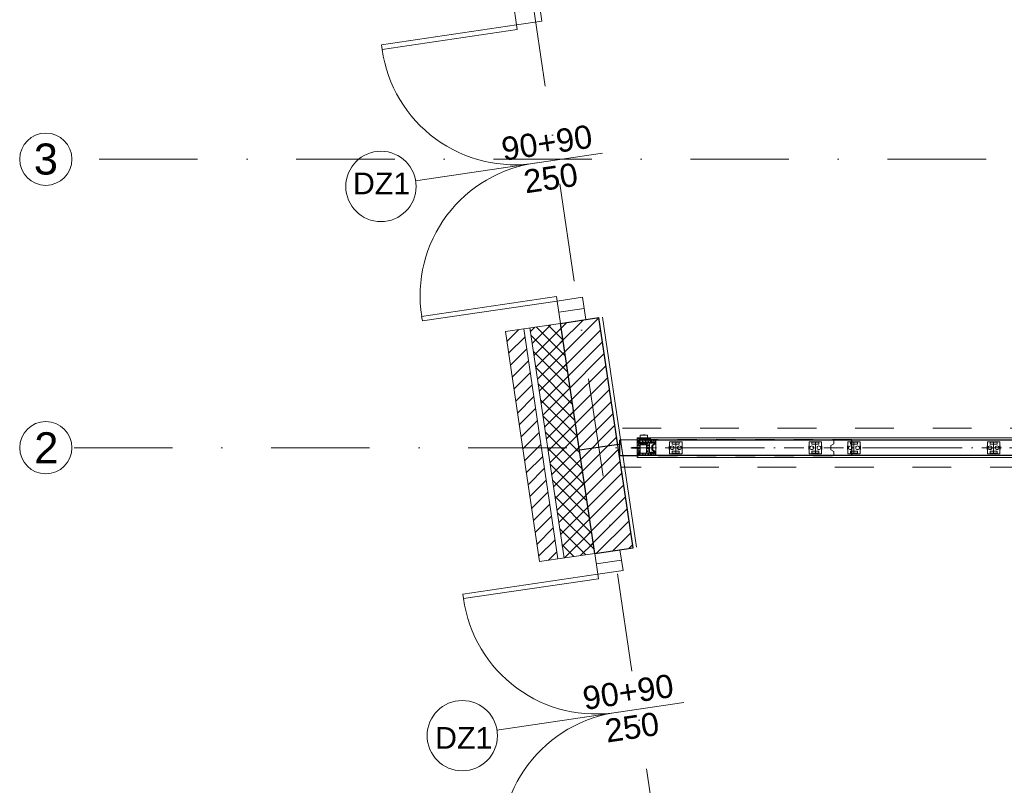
# Model space of a CAD drawing. Header units: metres. Extents: x 10441 to 19716, y -6570 to 1447.
# Tile 14 of 50: x 14257 to 14892, y -4026 to -3532. Entities that reach past the tile are written whole.
import ezdxf
from ezdxf.enums import TextEntityAlignment as Align

# ---------------------------------------------------------------- set-up
doc = ezdxf.new("R2010")
doc.units = ezdxf.units.M
doc.header["$MEASUREMENT"] = 0
for name, pattern in [('8', [0.5, 0.25, -0.25]), ('DASHDOT', [25.4, 12.7, -6.35, 0, -6.35]), ('DASHDOTX2', [50.8, 25.4, -12.7, 0, -12.7]), ('MITTELLINIE', [0.6, 0.5, -0.05, 0, -0.05])]:
    doc.linetypes.add(name, pattern=pattern)
doc.layers.get('0').update_dxf_attribs({"color": 8})
for name, color, linetype, lineweight in [('#elektryczne', 8, 'Continuous', 20), ('A_B.CIENKIE', 8, 'Continuous', 9), ('A_DRZWI', 8, 'Continuous', 5), ('A_HACZE', 8, 'Continuous', 5), ('A_OSIE', 8, 'Continuous', 13), ('A_OZACZENIE DRZWI', 8, 'Continuous', 13), ('A_OZNACZENIA OKIEN', 8, 'Continuous', 13), ('A_PROJEKTOWANE ŚCIANY MUROWANE NOŚNE', 8, 'Continuous', 30), ('A_STOLARKA', 8, 'Continuous', 5), ('A_TYNK', 8, 'Continuous', 5), ('A_WYMIARY WEWNETRZNE', 8, 'Continuous', 18), ('Baus.Wand', 8, 'Continuous', 5), ('Befestigungsmaterial', 8, 'Continuous', 5), ('dk_budowa', 8, 'Continuous', 9), ('Dorma', 8, 'Continuous', 5), ('Dormakaba', 8, 'Continuous', 5), ('Elementprofile', 8, 'Continuous', 5), ('Holz', 8, 'Continuous', 5), ('Kunststoff', 8, 'Continuous', 5), ('Linie 0.18', 8, 'Continuous', 5), ('MITTELLINIE', 8, 'MITTELLINIE', 5)]:
    doc.layers.add(name, color=color, linetype=linetype, lineweight=lineweight)
doc.layers.add('A_OZNACZENIA WARSTW', color=8, linetype='Continuous')
doc.styles.add('ARIAL', font='arial.ttf')
doc.styles.add('m1_romans', font='romans.shx', dxfattribs={"width": 0.8})

# ---------------------------------------------------------------- blocks, each defined once
blk = doc.blocks.new('A$C2DA918A7')
at = {"layer": 'A_OZACZENIE DRZWI'}
blk.add_line((-34.51, 0), (34.51, 0), dxfattribs=at)
at = {"layer": 'A_OZACZENIE DRZWI', "ltscale": 0.1, "style": 'm1_romans', "width": 0.8}
blk.add_attdef('SZEROKOSC', text='', height=10, rotation=359.99999, dxfattribs=at).set_placement((0, 0), align=Align.BOTTOM_CENTER)
blk.add_attdef('WYSOKOSC', text='', height=10, rotation=359.99999, dxfattribs=at).set_placement((-0.85, -3.39), align=Align.TOP_CENTER)
blk = doc.blocks.new('STRICH')
at = {"layer": 'Linie 0.18'}
blk.add_lwpolyline([(0, 15), (-0.6, 14.1), (-0.8, 12.8), (-0.8, 11.7), (-0.7, 10.3), (-0.7, 8.8), (-0.3, 7.7), (-0.1, 6.6), (0.2, 5.8), (0.2, 3.9), (0.1, 3), (-0.3, 1.7), (-0.1, 0.6), (0, 0)], dxfattribs=at)
blk = doc.blocks.new('VariflexML-Z_Profil')
at = {"layer": 'Kunststoff'}
for p, q in [((-10.1, 0), (-3.8, 0)), ((3.8, 0), (7.7, 0)), ((-22.4, -4.5), (-16.6, -1.8)), ((-17.3, -4.3), (-21.6, -6.3)), ((-16.2, -1.7), (-15.9, -1.7)), ((-15.5, -1.9), (-14.9, -3)), ((-10.8, -5.5), (-14, -5.5)), ((-13, -2.5), (-13, -2)), ((-12.7, -1.7), (-11.7, -1.7)), ((-10.4, -0.9), (-10.4, -0.3)), ((-6.3, -2.5), (-7.4, -2.5)), ((-6, -3), (-6, -2.8)), ((-5, -2.8), (-5, -3)), ((4.7, -2.5), (-4.7, -2.5)), ((-3.5, -0.3), (-3.5, -0.5)), ((-3.2, -0.8), (3.2, -0.8)), ((3.5, -0.5), (3.5, -0.3)), ((5, -3), (5, -2.8)), ((6, -2.8), (6, -3)), ((7.7, -2.5), (6.3, -2.5)), ((8, -0.3), (8, -2.2))]:
    blk.add_line(p, q, dxfattribs=at)
at = {"layer": 'Kunststoff', "extrusion": (0, 0, -1)}
for centre, radius, start, end in [((22, -5.4), 1, 245, 65), ((16.2, -2.7), 1, 65, 90), ((14, -2.5), 3, 270, 316.74385), ((15.9, -2.2), 0.5, 90, 150), ((12.7, -2), 0.3, 0, 90), ((11.7, -2), 0.3, 90, 188.84988), ((10.8, -2.5), 3, 188.21321, 270), ((10.1, -0.3), 0.3, 0, 90), ((10.1, -0.9), 0.3, 283.34236, 0), ((5.5, -3), 0.5, 180, 0), ((3.8, -0.3), 0.3, 90, 180), ((-3.8, -0.3), 0.3, 0, 90), ((-5.5, -3), 0.5, 180, 0), ((-7.7, -0.3), 0.3, 90, 180), ((-7.7, -2.2), 0.3, 180, 270)]:
    blk.add_arc(centre, radius, start, end, dxfattribs=at)
at = {"layer": 'Kunststoff'}
for centre, radius, start, end in [((-16.9, -5.2), 1, 43.25615, 115), ((-14, -2.5), 1, 210, 0), ((-10.4, -2.2), 1, 171.15012, 76.65764), ((-7.4, -3), 0.5, 90, 171.78679), ((-6.3, -2.8), 0.3, 0, 90), ((-4.7, -2.8), 0.3, 90, 180), ((-3.2, -0.5), 0.3, 180, 270), ((3.2, -0.5), 0.3, 270, 0), ((4.7, -2.8), 0.3, 0, 90), ((6.3, -2.8), 0.3, 90, 180)]:
    blk.add_arc(centre, radius, start, end, dxfattribs=at)
blk = doc.blocks.new('VariflexMLK-22')
at = {"layer": 'Elementprofile'}
blk.add_lwpolyline([(-21.3, -12.5, -0.353424), (-21.1, -12.7, 0.221047), (-17, -18), (-2.1, -26, -0.277325), (0, -29.5), (0, -31.5, -0.414214), (-2.5, -34), (-17.2, -34, -0.043661), (-17.5, -34), (-19, -33.7, -0.36397), (-19.2, -33.4), (-19.2, -32.7, -0.36397), (-19, -32.4), (-18.3, -32.3, -0.043661), (-18, -32.3), (-16.7, -32.3, 0.414214), (-16.4, -32, -0.414214), (-15.4, -31, -0.414214), (-14.4, -32), (-14.4, -32.2, 0.414214), (-14.1, -32.5), (-13.2, -32.5, 0.087489), (-12.5, -32.4), (-11.8, -32.1, -0.087489), (-11.1, -32), (-2.5, -32, 0.414214), (-2, -31.5), (-2, -29.5, 0.277325), (-3.1, -27.7), (-21, -18.2, -0.277325), (-24.7, -12), (-24.7, 12, -0.277325), (-21, 18.2), (-3.1, 27.7, 0.277325), (-2, 29.5), (-2, 31.5, 0.414214), (-2.5, 32), (-11.1, 32, -0.087489), (-11.8, 32.1), (-12.5, 32.4, 0.087489), (-13.2, 32.5), (-14.1, 32.5, 0.414214), (-14.4, 32.2), (-14.4, 32, -0.414214), (-15.4, 31, -0.414214), (-16.4, 32, 0.414214), (-16.7, 32.3), (-18, 32.3, -0.043661), (-18.3, 32.3), (-19, 32.4, -0.36397), (-19.2, 32.7), (-19.2, 33.4, -0.36397), (-19, 33.7), (-17.5, 34, -0.043661), (-17.2, 34), (-2.5, 34, -0.414214), (0, 31.5), (0, 29.5, -0.277325), (-2.1, 26), (-17, 18, 0.221047), (-21.1, 12.7, -0.353424), (-21.3, 12.5), (-21.8, 12.5, -0.414214), (-22, 12.7), (-22, 13, 0.414214), (-22.2, 13.2), (-22.5, 13.2, 0.414214), (-22.7, 13), (-22.7, -13, 0.414214), (-22.5, -13.2), (-22.2, -13.2, 0.414214), (-22, -13), (-22, -12.7, -0.414214), (-21.8, -12.5)], format="xyb", close=True, dxfattribs=at)
at = {"layer": 'Elementprofile', "lineweight": 25}
blk.add_lwpolyline([(-21, 12.4), (-22.7, 12.4), (-22.7, -12.4), (-21, -12.4)], close=True, dxfattribs=at)
blk = doc.blocks.new('Spax4-2x15Flach')
at = {"layer": 'Befestigungsmaterial'}
for p, q in [((-3.154831, 0.315788), (-2.389469, 0.315788)), ((-2.980004, 2.399631), (-2.184804, 1.882751)), ((-0.624923, 3.986071), (-2.416521, 3.644359)), ((-1.686126, 1.55861), (-1.231576, 1.263153)), ((-1.652628, 0.315788), (-0.757894, 0.315788)), ((-1.231576, 1.263153), (-1.112716, 1.025432)), ((-0.915788, 0.631576), (-0.6, 0)), ((-0.6, 0), (-0.915788, -0.631576)), ((0, -3.469075), (0, 3.469075)), ((0, 1.578947), (1.05, 1.210526)), ((1.05, 1.210526), (10.655125, 1.210526)), ((1.05, -1.210526), (1.05, 1.210526)), ((1.18144, 1.210526), (1.368421, 2)), ((2.315789, -2), (1.368421, 2)), ((3.076177, 1.210526), (3.263158, 2)), ((4.210526, -2), (3.263158, 2)), ((4.970914, 1.210526), (5.157895, 2)), ((6.105263, -2), (5.157895, 2)), ((6.865651, 1.210526), (7.052632, 2)), ((8, -2), (7.052632, 2)), ((8.760388, 1.210526), (8.947368, 2)), ((9.894737, -2), (8.947368, 2)), ((10.655125, 1.210526), (10.842105, 2)), ((10.655125, 1.210526), (15, 0)), ((15, 0), (10.655125, -1.210526)), ((11.725936, -1.731729), (10.842105, 2)), ((12.312968, 0.746852), (12.495451, 1.517335)), ((13.139812, -1.203301), (12.495451, 1.517335)), ((13.522312, 0.411699), (13.687209, 1.107929)), ((14.148349, -0.83911), (13.687209, 1.107929)), ((-3.154831, -0.315788), (-2.389469, -0.315788)), ((-2.980004, -2.399631), (-2.184804, -1.882751)), ((-2.416521, -3.644359), (-0.624923, -3.986071)), ((-1.231576, -1.263153), (-1.686126, -1.55861)), ((-0.757894, -0.315788), (-1.652628, -0.315788)), ((-1.112716, -1.025432), (-1.231576, -1.263153)), ((0, -1.578947), (1.05, -1.210526)), ((1.05, -1.210526), (10.655125, -1.210526)), ((2.315789, -2), (2.50277, -1.210526)), ((4.210526, -2), (4.397507, -1.210526)), ((6.105263, -2), (6.292244, -1.210526)), ((8, -2), (8.186981, -1.210526)), ((9.894737, -2), (10.081717, -1.210526)), ((11.725936, -1.731729), (11.933751, -0.854288)), ((13.139812, -1.203301), (13.313519, -0.469871)), ((14.148349, -0.83911), (14.300959, -0.19476))]:
    blk.add_line(p, q, dxfattribs=at)
for centre, radius, start, end in [((13.115789, 0), 16.273684, 168.545138, 191.454862), ((-2.317914, 3.127362), 0.526316, 100.798363, 168.545138), ((-0.526316, 3.469075), 0.526316, 0, 100.798363), ((-2.317914, -3.127362), 0.526316, 191.454862, 259.201637), ((-0.526316, -3.469075), 0.526316, 259.201637, 0)]:
    blk.add_arc(centre, radius, start, end, dxfattribs=at)
blk = doc.blocks.new('Spax4-2x30Senk')
at = {"layer": 'Befestigungsmaterial'}
for p, q in [((0, 4.05295), (2.5, 1.955201)), ((0, -4.05), (0, 4.05)), ((0, 2.239997), (0.768716, 1.740332)), ((0.6, 0.299999), (0.000005, 0.299999)), ((1.16818, 1.48068), (1.600002, 1.199995)), ((1.200003, 0.299999), (2.050001, 0.299999)), ((1.600002, 1.199995), (1.71292, 0.97416)), ((1.900001, 0.599998), (2.2, 0)), ((2.2, 0), (1.900001, -0.599998)), ((2.5, 1.955201), (4, 1.210526)), ((2.5, 1.955201), (2.5, -1.955201)), ((4, -1.210526), (4, 1.210526)), ((4, 1.210526), (25.655125, 1.210526)), ((4.813019, 1.213477), (5, 2.00295)), ((5.947368, -1.99705), (5, 2.00295)), ((6.707756, 1.213477), (6.894737, 2.00295)), ((7.842105, -1.99705), (6.894737, 2.00295)), ((8.602493, 1.213477), (8.789474, 2.00295)), ((9.736842, -1.99705), (8.789474, 2.00295)), ((10.49723, 1.213477), (10.684211, 2.00295)), ((11.631579, -1.99705), (10.684211, 2.00295)), ((12.391967, 1.213477), (12.578947, 2.00295)), ((13.526316, -1.99705), (12.578947, 2.00295)), ((14.286704, 1.210526), (14.473684, 2)), ((15.421053, -2), (14.473684, 2)), ((16.18144, 1.210526), (16.368421, 2)), ((17.315789, -2), (16.368421, 2)), ((18.076177, 1.210526), (18.263158, 2)), ((19.210526, -2), (18.263158, 2)), ((19.970914, 1.210526), (20.157895, 2)), ((21.105263, -2), (20.157895, 2)), ((21.865651, 1.210526), (22.052632, 2)), ((23, -2), (22.052632, 2)), ((23.760388, 1.210526), (23.947368, 2)), ((24.894737, -2), (23.947368, 2)), ((25.655125, 1.210526), (25.842105, 2)), ((25.655125, 1.210526), (30, 0)), ((30, 0), (25.655125, -1.210526)), ((26.725936, -1.731729), (25.842105, 2)), ((27.312968, 0.746852), (27.495451, 1.517335)), ((28.139812, -1.203301), (27.495451, 1.517335)), ((28.522312, 0.411699), (28.687209, 1.107929)), ((29.148349, -0.83911), (28.687209, 1.107929)), ((0, -2.239997), (0.645693, -1.820296)), ((0, -4.05295), (2.5, -1.955201)), ((0.6, -0.299999), (0.000005, -0.299999)), ((1.600002, -1.199995), (1.16818, -1.48068)), ((2.050001, -0.299999), (1.200003, -0.299999)), ((1.71292, -0.97416), (1.600002, -1.199995)), ((2.5, -1.955201), (4, -1.210526)), ((4, -1.210526), (25.655125, -1.210526)), ((5.947368, -1.99705), (6.134349, -1.207576)), ((7.842105, -1.99705), (8.029086, -1.207576)), ((9.736842, -1.99705), (9.923823, -1.207576)), ((11.631579, -1.99705), (11.81856, -1.207576)), ((13.526316, -1.99705), (13.713296, -1.207576)), ((15.421053, -2), (15.608033, -1.210526)), ((17.315789, -2), (17.50277, -1.210526)), ((19.210526, -2), (19.397507, -1.210526)), ((21.105263, -2), (21.292244, -1.210526)), ((23, -2), (23.186981, -1.210526)), ((24.894737, -2), (25.081717, -1.210526)), ((26.725936, -1.731729), (26.933751, -0.854288)), ((28.139812, -1.203301), (28.313519, -0.469871)), ((29.148349, -0.83911), (29.300959, -0.19476))]:
    blk.add_line(p, q, dxfattribs=at)
blk = doc.blocks.new('Moveo-Schalter2')
at = {"layer": 'Dormakaba'}
for p, q in [((-43.5, 0), (43.5, 0)), ((-43.5, 0), (-43.5, -10)), ((-23, 19), (-22, 28)), ((-23, 19), (-19, 19)), ((-22, 19), (-22, 31)), ((-22, 31), (22, 31)), ((-21, 17), (-21, 29)), ((-20, 16), (-19, 16)), ((-20, 9), (-20, 16)), ((-20, 9), (-19, 9)), ((-19, 0), (-19, 19)), ((-19, 19), (19, 19)), ((-18, 19), (-18, 29)), ((-14, 19), (-14, 22)), ((-14, 21.5), (-11.5, 21.5)), ((-14, 20.5), (-11.5, 20.5)), ((-14, 20), (-7, 20)), ((-13, 23), (-12.5, 23)), ((-11.5, 20), (-11.5, 27)), ((-9.5, 20), (-9.5, 27)), ((-9.5, 21.5), (-7, 21.5)), ((-9.5, 20.5), (-7, 20.5)), ((-9.5, 20), (-7, 20)), ((-8.5, 23), (-8, 23)), ((-7, 19), (-7, 22)), ((-3.5, 19), (-3.5, 22)), ((-3.5, 21.5), (-1, 21.5)), ((-3.5, 20.5), (-1, 20.5)), ((-3.5, 20), (3.5, 20)), ((-2.5, 23), (-2, 23)), ((-1, 20), (-1, 27)), ((1, 20), (1, 27)), ((1, 21.5), (3.5, 21.5)), ((1, 20.5), (3.5, 20.5)), ((1, 20), (3.5, 20)), ((2, 23), (2.5, 23)), ((3.5, 19), (3.5, 22)), ((7, 19), (7, 22)), ((7, 21.5), (9.5, 21.5)), ((7, 20.5), (9.5, 20.5)), ((7, 20), (14, 20)), ((8, 23), (8.5, 23)), ((9.5, 20), (9.5, 27)), ((11.5, 20), (11.5, 27)), ((11.5, 21.5), (14, 21.5)), ((11.5, 20.5), (14, 20.5)), ((11.5, 20), (14, 20)), ((12.5, 23), (13, 23)), ((14, 19), (14, 22)), ((18, 19), (18, 29)), ((19, 0), (19, 19)), ((23, 19), (19, 19)), ((20, 16), (19, 16)), ((20, 9), (19, 9)), ((20, 9), (20, 16)), ((21, 17), (21, 29)), ((22, 19), (22, 31)), ((23, 19), (22, 28)), ((43.5, 0), (43.5, -10)), ((-43.5, -10), (43.5, -10)), ((-35, -12), (-35, -10)), ((35, -12), (-35, -12)), ((-23.2, -12), (-23.2, -31)), ((23.2, -31), (-23.2, -31)), ((-8.5, -31), (-8.5, -31.5)), ((8.5, -31.5), (-8.5, -31.5)), ((-7, -31.5), (-5.5, -32.5)), ((5.5, -32.5), (-5.5, -32.5)), ((5.5, -32.5), (7, -31.5)), ((8.5, -31), (8.5, -31.5)), ((23.2, -12), (23.2, -31)), ((35, -12), (35, -10))]:
    blk.add_line(p, q, dxfattribs=at)
for centre, radius, start, end in [((-19, 29), 2, 90, 180), ((-20, 17), 1, 180, 270), ((-16, 29), 2, 90, 180), ((-13, 22), 1, 90, 180), ((-12.5, 22), 1, 0, 90), ((-10.5, 27), 1, 90, 180), ((-10.5, 27), 1, 0, 90), ((-8.5, 22), 1, 90, 180), ((-8, 22), 1, 0, 90), ((-2.5, 22), 1, 90, 180), ((-2, 22), 1, 0, 90), ((0, 27), 1, 90, 180), ((0, 27), 1, 0, 90), ((2, 22), 1, 90, 180), ((2.5, 22), 1, 0, 90), ((8, 22), 1, 90, 180), ((8.5, 22), 1, 0, 90), ((10.5, 27), 1, 90, 180), ((10.5, 27), 1, 0, 90), ((12.5, 22), 1, 90, 180), ((13, 22), 1, 0, 90), ((16, 29), 2, 0, 90), ((19, 29), 2, 0, 90), ((20, 17), 1, 270, 0)]:
    blk.add_arc(centre, radius, start, end, dxfattribs=at)
blk = doc.blocks.new('A$C7CD53C9C')
at = {"layer": 'Baus.Wand'}
blk.add_line((11.32, 18.72), (11.32, 30.72), dxfattribs=at)
at = {"layer": 'Dormakaba', "lineweight": 5}
for p, q in [((11.32, 28.78), (11.32, 20.78)), ((13.22, 28.22), (13.22, 21.32))]:
    blk.add_line(p, q, dxfattribs=at)
at = {"layer": 'Holz'}
for p, q in [((17.52, 28.12), (17.52, 28.32)), ((17.72, 28.12), (17.72, 28.32)), ((17.92, 28.12), (17.92, 28.32)), ((18.12, 28.12), (18.12, 28.32)), ((18.32, 28.12), (18.32, 28.32)), ((18.52, 28.12), (18.52, 28.32)), ((18.72, 28.12), (18.72, 28.32)), ((18.92, 28.12), (18.92, 28.32)), ((19.12, 28.12), (19.12, 28.32)), ((17.52, 21.42), (17.52, 21.22)), ((17.72, 21.42), (17.72, 21.22)), ((17.92, 21.42), (17.92, 21.22)), ((18.12, 21.42), (18.12, 21.22)), ((18.32, 21.42), (18.32, 21.22)), ((18.52, 21.42), (18.52, 21.22)), ((18.72, 21.42), (18.72, 21.22)), ((18.92, 21.42), (18.92, 21.22)), ((19.12, 21.42), (19.12, 21.22))]:
    blk.add_line(p, q, dxfattribs=at)
for points in [[(11.32, 28.22), (23.02, 28.22), (23.02, 29.82), (11.32, 29.82)], [(19.32, 28.22), (17.42, 28.22), (17.42, 21.32), (19.32, 21.32)], [(11.32, 19.72), (23.02, 19.72), (23.02, 21.32), (11.32, 21.32)]]:
    blk.add_lwpolyline(points, close=True, dxfattribs=at)
at = {"layer": 'Linie 0.18'}
for points in [[(11.32, 28.27), (22.97, 28.27), (22.97, 29.77), (11.32, 29.77)], [(11.32, 19.77), (22.97, 19.77), (22.97, 21.27), (11.32, 21.27)]]:
    blk.add_lwpolyline(points, dxfattribs=at)
at = {"layer": 'MITTELLINIE'}
blk.add_line((23.32, 24.77), (11.32, 24.77), dxfattribs=at)
at = {"layer": 'Befestigungsmaterial', "xscale": 0.1, "yscale": 0.1, "zscale": 0.1}
for p, rotation in [((20.36, 27.97), 90), ((20.36, 21.57), 270)]:
    blk.add_blockref('Spax4-2x15Flach', p, dxfattribs=dict(at, rotation=rotation))
at = {"layer": 'Dormakaba', "lineweight": 5}
for name, p, xscale, yscale, zscale, rotation in [('Spax4-2x30Senk', (13.21, 24.83), 0.2, 0.2, 0.2, 180), ('STRICH', (13.22, 27.28), -0.11875, 0.11875, 0.1, 90), ('STRICH', (13.22, 26.28), -0.11875, 0.11875, 0.1, 90), ('Spax4-2x30Senk', (12.37, 29.77), 0.1, 0.1, 0.1, 270), ('STRICH', (13.22, 25.28), -0.11875, 0.11875, 0.1, 90), ('STRICH', (13.22, 24.28), -0.11875, 0.11875, 0.1, 90), ('STRICH', (13.22, 23.28), -0.11875, 0.11875, 0.1, 90), ('STRICH', (13.22, 22.28), -0.11875, 0.11875, 0.1, 90), ('Spax4-2x30Senk', (12.37, 19.79), -0.1, 0.1, 0.1, 270)]:
    blk.add_blockref(name, p, dxfattribs=dict(at, xscale=xscale, yscale=yscale, zscale=zscale, rotation=rotation))
at = {"layer": 'Dormakaba', "xscale": -0.1, "yscale": 0.1, "zscale": 0.1}
blk.add_blockref('Moveo-Schalter2', (15.59, 19.71), dxfattribs=at)
at = {"layer": 'Elementprofile', "lineweight": 25, "xscale": 0.1, "yscale": 0.1, "zscale": 0.1}
blk.add_blockref('VariflexMLK-22', (23.32, 24.77), dxfattribs=at)
at = {"layer": 'Kunststoff', "xscale": -0.1, "yscale": 0.1, "zscale": 0.1}
blk.add_blockref('VariflexML-Z_Profil', (20.36, 28.22), dxfattribs=at)
at = {"layer": 'Kunststoff', "xscale": 0.1, "yscale": 0.1, "zscale": 0.1, "rotation": 180}
blk.add_blockref('VariflexML-Z_Profil', (20.36, 21.32), dxfattribs=at)
at = {"layer": 'Linie 0.18', "xscale": -0.1, "yscale": 0.1, "zscale": 0.1}
for p in [(11.67, 28.27), (12.67, 28.27), (13.67, 28.27), (13.67, 28.27), (14.67, 28.27), (14.67, 28.27), (15.67, 28.27), (16.67, 28.27), (17.67, 28.27), (18.67, 28.27), (19.67, 28.27), (20.67, 28.27), (21.67, 28.27), (22.67, 28.27)]:
    blk.add_blockref('STRICH', p, dxfattribs=at)
at = {"layer": 'Linie 0.18', "zscale": 0.1}
for p, xscale, yscale, rotation in [((17.42, 27.27), 0.12667, 0.12667, 270), ((17.42, 26.27), 0.12667, 0.12667, 270), ((11.67, 21.27), 0.1, 0.1, 180), ((12.67, 21.27), 0.1, 0.1, 180), ((13.67, 21.27), 0.1, 0.1, 180), ((14.67, 21.27), 0.1, 0.1, 180), ((14.67, 21.27), 0.1, 0.1, 180), ((15.67, 21.27), 0.1, 0.1, 180), ((16.67, 21.27), 0.1, 0.1, 180), ((16.67, 21.27), 0.1, 0.1, 180), ((17.42, 25.27), 0.12667, 0.12667, 270), ((17.42, 24.27), 0.12667, 0.12667, 270), ((17.42, 23.27), 0.12667, 0.12667, 270), ((17.42, 22.27), 0.12667, 0.12667, 270), ((17.67, 21.27), 0.1, 0.1, 180), ((18.67, 21.27), 0.1, 0.1, 180), ((19.67, 21.27), 0.1, 0.1, 180), ((20.67, 21.27), 0.1, 0.1, 180), ((21.67, 21.27), 0.1, 0.1, 180), ((22.67, 21.27), 0.1, 0.1, 180)]:
    blk.add_blockref('STRICH', p, dxfattribs=dict(at, xscale=xscale, yscale=yscale, rotation=rotation))
blk = doc.blocks.new('dwgobject_-16219454_1YUW54W')
for p, q in [((-40, 11.5), (-42, 11.5)), ((-42, -11.5), (-42, 11.5)), ((0, 34.9), (0, -34.9)), ((40, 11.5), (42, 11.5)), ((42, -11.5), (42, 11.5)), ((-40, -11.5), (-42, -11.5)), ((40, -11.5), (42, -11.5))]:
    blk.add_line(p, q)
at = {"flags": 128}
blk.add_lwpolyline([(40, -39), (40, 39), (-40, 39), (-40, -39)], close=True, dxfattribs=at)
for points in [[(22.5, 22.9, -0.414214), (21.5, 21.9), (-21.5, 21.9, -0.414214), (-22.5, 22.9), (-22.5, 33.9, -0.414214), (-21.5, 34.9), (21.5, 34.9, -0.414214), (22.5, 33.9)], [(22.5, -22.9, 0.414214), (21.5, -21.9), (-21.5, -21.9, 0.414214), (-22.5, -22.9), (-22.5, -33.9, 0.414214), (-21.5, -34.9), (21.5, -34.9, 0.414214), (22.5, -33.9)]]:
    blk.add_lwpolyline(points, format="xyb", close=True, dxfattribs=at)
for centre in [(-23, 0), (23, 0)]:
    blk.add_circle(centre, 12)
blk = doc.blocks.new('GeometrySelector_1YUW54W2')
blk.add_blockref('dwgobject_-16219454_1YUW54W', (0, 0))
blk = doc.blocks.new('co_panel_parts_moveo_trackroller_r_1YUW54W')
blk.add_blockref('GeometrySelector_1YUW54W2', (0, 0, -3619))
blk = doc.blocks.new('co_panel_parts_moveo_trackroller_r_1YUW54W1')
blk.add_blockref('GeometrySelector_1YUW54W2', (0, 0, -3619))
blk = doc.blocks.new('dwgobject_-16219539_1YUW54W')
for p, q in [((-500, 50), (500, 50)), ((500, -50), (-500, -50))]:
    blk.add_line(p, q)
blk = doc.blocks.new('GeometrySelector_1YUW54W3')
blk.add_blockref('dwgobject_-16219539_1YUW54W', (0, 0))
blk = doc.blocks.new('dwgobject_-16219535_1YUW54W')
blk.add_lwpolyline([(0, -50), (0, -24.40983), (20, -14.40983), (20, 14.40983), (0, 24.40983), (0, 50)])
blk = doc.blocks.new('GeometrySelector_1YUW54W4')
blk.add_blockref('dwgobject_-16219535_1YUW54W', (0, 0))
blk = doc.blocks.new('dwgobject_-16219532_1YUW54W')
blk.add_lwpolyline([(0, -50), (0, -24.40983), (20, -14.40983), (20, 14.40983), (0, 24.40983), (0, 50)])
blk = doc.blocks.new('GeometrySelector_1YUW54W5')
blk.add_blockref('dwgobject_-16219532_1YUW54W', (0, 0))
blk = doc.blocks.new('co_panel_parts_moveo_trackroller_r_1YUW54W2')
blk.add_blockref('GeometrySelector_1YUW54W2', (0, 0, -3619))
blk = doc.blocks.new('co_panel_parts_moveo_trackroller_r_1YUW54W3')
blk.add_blockref('GeometrySelector_1YUW54W2', (0, 0, -3619))
blk = doc.blocks.new('dwgobject_-16219356_1YUW54W')
blk.add_lwpolyline([(-1000, 50), (-1000, -50), (0, -50), (0, 50)], close=True)
blk = doc.blocks.new('GeometrySelector_1YUW54W28')
blk.add_blockref('dwgobject_-16219356_1YUW54W', (0, 0))
blk = doc.blocks.new('podkład')
at = {"color": 8, "linetype": 'DASHDOT'}
blk.add_line((11192.75, -1563.2, 0.1), (10473.25, -1563.2, 0.1), dxfattribs=at)
at = {"layer": 'A_B.CIENKIE', "color": 8, "linetype": '8', "ltscale": 100}
for p, q in [((11388.8, -1550.7), (10459.16, -1550.7)), ((11375.8, -1575.7), (10462.86, -1575.7))]:
    blk.add_line(p, q, dxfattribs=at)
at = {"layer": 'A_DRZWI', "color": 8, "ltscale": 2}
for p, q in [((10422.8, -1475.8), (10439.13, -1473.38)), ((10446.82, -1638.03), (10463.14, -1635.61))]:
    blk.add_line(p, q, dxfattribs=at)
for points in [[(10411.7, -1288.12), (10409.74, -1274.82), (10393.41, -1277.24), (10395.38, -1290.54)], [(10308.33, -1303.43), (10308.77, -1306.39), (10395.82, -1293.51), (10395.38, -1290.54)], [(10334.69, -1481.49), (10334.25, -1478.52), (10421.3, -1465.63), (10421.74, -1468.6)], [(10438.06, -1466.18), (10440.19, -1480.58), (10423.87, -1483), (10421.74, -1468.6)], [(10464.12, -1642.27), (10462.15, -1628.96), (10445.83, -1631.38), (10447.8, -1644.68)], [(10360.75, -1657.57), (10361.19, -1660.53), (10448.24, -1647.65), (10447.8, -1644.68)]]:
    blk.add_lwpolyline(points, close=True, dxfattribs=at)
for centre, start, end in [((10394.29, -1294.44), 187.95584, 279.51851), ((10419.56, -1465.18), 97.32072, 188.88339), ((10446.71, -1648.58), 187.95584, 279.51851), ((10471.98, -1819.32), 97.32072, 188.88339)]:
    blk.add_arc(centre, 86.32, start, end, dxfattribs=at)
at = {"layer": 'A_HACZE', "color": 8, "linetype": 'Continuous'}
for p, q in [((10448.6, -1479.43), (10424.49, -1503.55)), ((10407.22, -1485.46), (10404.42, -1488.26)), ((10417.6, -1483.92), (10405.56, -1495.96)), ((10426.99, -1504.16), (10408.15, -1485.32)), ((10425.45, -1493.78), (10415.85, -1484.18)), ((10427.97, -1482.39), (10422.21, -1488.15)), ((10438.34, -1480.85), (10423.35, -1495.85)), ((10423.92, -1483.41), (10423.55, -1483.04)), ((10396.85, -1486.99), (10389.2, -1494.64)), ((10400.91, -1491.77), (10390.34, -1502.34)), ((10428.52, -1514.53), (10404.79, -1490.8)), ((10424.31, -1486.05), (10406.69, -1503.66)), ((10449.74, -1487.13), (10425.63, -1511.25)), ((10425.45, -1493.75), (10407.83, -1511.36)), ((10450.88, -1494.83), (10426.77, -1518.95)), ((10402.05, -1499.47), (10391.48, -1510.04)), ((10430.06, -1524.9), (10406.33, -1501.17)), ((10426.59, -1501.45), (10408.97, -1519.06)), ((10452.02, -1502.53), (10427.91, -1526.65)), ((10403.19, -1507.17), (10392.62, -1517.74)), ((10427.73, -1509.15), (10410.11, -1526.76)), ((10453.16, -1510.23), (10429.05, -1534.34)), ((10404.32, -1514.87), (10393.76, -1525.44)), ((10431.59, -1535.28), (10407.86, -1511.55)), ((10428.86, -1516.85), (10411.25, -1534.46)), ((10405.46, -1522.57), (10394.9, -1533.14)), ((10433.13, -1545.65), (10409.4, -1521.92)), ((10454.3, -1517.93), (10430.18, -1542.04)), ((10430, -1524.55), (10412.39, -1542.16)), ((10455.44, -1525.63), (10431.32, -1549.74)), ((10406.6, -1530.27), (10396.04, -1540.84)), ((10434.66, -1556.03), (10410.93, -1532.3)), ((10431.14, -1532.25), (10413.53, -1549.86)), ((10456.58, -1533.33), (10432.46, -1557.44)), ((10407.74, -1537.97), (10397.18, -1548.54)), ((10436.2, -1566.4), (10412.47, -1542.67)), ((10432.28, -1539.95), (10414.67, -1557.56)), ((10457.72, -1541.03), (10433.6, -1565.14)), ((10408.88, -1545.67), (10398.32, -1556.23)), ((10433.42, -1547.64), (10415.81, -1565.26)), ((10458.86, -1548.73), (10434.74, -1572.84)), ((10410.02, -1553.37), (10399.46, -1563.93)), ((10437.74, -1576.78), (10414, -1553.05)), ((10434.56, -1555.34), (10416.95, -1572.96)), ((10411.16, -1561.07), (10400.6, -1571.63)), ((10460, -1556.43), (10435.88, -1580.54)), ((10439.27, -1587.15), (10415.54, -1563.42)), ((10435.7, -1563.04), (10418.09, -1580.65)), ((10461.14, -1564.13), (10437.02, -1588.24)), ((10412.3, -1568.77), (10401.74, -1579.33)), ((10440.81, -1597.53), (10417.08, -1573.79)), ((10436.84, -1570.74), (10419.23, -1588.35)), ((10462.27, -1571.83), (10438.16, -1595.94)), ((10413.44, -1576.46), (10402.88, -1587.03)), ((10437.98, -1578.44), (10420.37, -1596.05)), ((10463.41, -1579.52), (10439.3, -1603.64)), ((10414.58, -1584.16), (10404.01, -1594.73)), ((10442.34, -1607.9), (10418.61, -1584.17)), ((10439.12, -1586.14), (10421.51, -1603.75)), ((10464.55, -1587.22), (10440.44, -1611.34)), ((10415.72, -1591.86), (10405.15, -1602.43)), ((10416.86, -1599.56), (10406.29, -1610.13)), ((10443.88, -1618.27), (10420.15, -1594.54)), ((10440.26, -1593.84), (10422.65, -1611.45)), ((10465.69, -1594.92), (10441.58, -1619.04)), ((10445.41, -1628.65), (10421.68, -1604.92)), ((10441.4, -1601.54), (10423.79, -1619.15)), ((10466.83, -1602.62), (10442.72, -1626.74)), ((10418, -1607.26), (10407.43, -1617.83)), ((10442.54, -1609.24), (10424.93, -1626.85)), ((10467.97, -1610.32), (10447.11, -1631.19)), ((10419.14, -1614.96), (10408.57, -1625.53)), ((10440.14, -1632.22), (10423.22, -1615.29)), ((10443.68, -1616.94), (10426.36, -1634.26)), ((10469.11, -1618.02), (10457.48, -1629.65)), ((10420.28, -1622.66), (10409.71, -1633.23)), ((10444.82, -1624.64), (10436.73, -1632.72)), ((10421.42, -1630.36), (10415.98, -1635.8)), ((10432.45, -1633.36), (10424.75, -1625.67)), ((10470.25, -1625.72), (10467.85, -1628.12))]:
    blk.add_line(p, q, dxfattribs=at)
at = {"layer": 'A_OSIE', "color": 8, "linetype": 'DASHDOT', "ltscale": 5}
for p, q in [((10563.06, -2335.96), (10339.57, -828.6)), ((14256.99, -1377.2), (10108.73, -1377.2)), ((11698.79, -1563.2), (10108.73, -1563.2))]:
    blk.add_line(p, q, dxfattribs=at)
at = {"layer": 'A_OSIE', "color": 8, "linetype": 'Continuous', "ltscale": 5}
for centre in [(10091.88, -1377.2), (10091.88, -1563.2)]:
    blk.add_circle(centre, 16.85, dxfattribs=at)
at = {"layer": 'A_OZNACZENIA WARSTW', "color": 8, "linetype": 'Continuous'}
blk.add_line((10436.15, -1564.66), (10462.86, -1560.7), dxfattribs=at)
at = {"layer": 'A_PROJEKTOWANE ŚCIANY MUROWANE NOŚNE', "color": 8}
for p, q in [((10423.87, -1483), (10448.6, -1479.34)), ((10460.35, -1558.7), (10448.6, -1479.33)), ((10445.83, -1631.38), (10423.87, -1482.99)), ((10470.56, -1627.72), (10460.35, -1558.7)), ((10445.83, -1631.38), (10470.56, -1627.72))]:
    blk.add_line(p, q, dxfattribs=at)
at = {"layer": 'A_STOLARKA', "color": 8, "linetype": '8', "lineweight": 25, "ltscale": 50}
for p, q in [((10611.75, -1558.2), (10461.75, -1558.2)), ((10461.75, -1558.2), (10461.75, -1568.2)), ((10611.75, -1568.2), (10611.75, -1558.2)), ((10461.75, -1568.2), (10611.75, -1568.2))]:
    blk.add_line(p, q, dxfattribs=at)
at = {"layer": 'A_STOLARKA', "color": 8}
for p, q in [((10552.75, -1556.8, 0.1), (10473.25, -1556.8, 0.1)), ((10473.25, -1556.8, 0.1), (10473.25, -1558.3, 0.1)), ((10552.75, -1558.3, 0.1), (10473.25, -1558.3, 0.1)), ((10473.25, -1558.3, 0.1), (10473.25, -1568.1, 0.1)), ((10552.75, -1558.3, 0.1), (10473.25, -1558.3, 0.1)), ((10473.25, -1558.3, 0.1), (10552.75, -1558.3, 0.1)), ((11152.75, -1556.8, 0.1), (10552.75, -1556.8, 0.1)), ((11152.75, -1558.3, 0.1), (10552.75, -1558.3, 0.1)), ((11152.75, -1558.3, 0.1), (10552.75, -1558.3, 0.1)), ((10552.75, -1558.3, 0.1), (11163.75, -1558.3, 0.1)), ((10473.25, -1568.1, 0.1), (10552.75, -1568.1, 0.1)), ((10552.75, -1568.1, 0.1), (10473.25, -1568.1, 0.1)), ((10473.25, -1569.6, 0.1), (10473.25, -1568.1, 0.1)), ((10473.25, -1568.1, 0.1), (10552.75, -1568.1, 0.1)), ((10552.75, -1568.1, 0.1), (11152.75, -1568.1, 0.1)), ((11152.75, -1568.1, 0.1), (10552.75, -1568.1, 0.1)), ((10552.75, -1568.1, 0.1), (11192.75, -1568.1, 0.1)), ((10552.75, -1569.6, 0.1), (10473.25, -1569.6, 0.1)), ((11152.75, -1569.6, 0.1), (10552.75, -1569.6, 0.1))]:
    blk.add_line(p, q, dxfattribs=at)
at = {"layer": 'A_TYNK', "color": 8, "linetype": 'Continuous'}
for p, q in [((10462.86, -1560.7), (10450.77, -1479.01)), ((10423.87, -1483), (10388.26, -1488.27)), ((10410.22, -1636.65), (10388.26, -1488.27)), ((10422.09, -1634.89), (10400.13, -1486.51)), ((10426.05, -1634.31), (10404.08, -1485.92)), ((10426.05, -1634.31), (10404.08, -1485.92)), ((10472.73, -1627.4), (10462.86, -1560.7)), ((10445.83, -1631.38), (10410.22, -1636.65))]:
    blk.add_line(p, q, dxfattribs=at)
at = {"layer": 'A_WYMIARY WEWNETRZNE', "color": 8, "linetype": 'Continuous'}
for p, q in [((10450.86, -1373.31), (10330.39, -1391.14)), ((10503.28, -1727.45), (10382.81, -1745.28))]:
    blk.add_line(p, q, dxfattribs=at)
for centre in [(10308.01, -1394.73), (10360.43, -1748.87)]:
    blk.add_circle(centre, 22.67, dxfattribs=at)
at = {"layer": 'dk_budowa', "color": 8, "linetype": 'Continuous'}
for p, q in [((10473.23, -1558.2), (10462.49, -1558.2)), ((10462.49, -1558.2), (10463.97, -1568.2)), ((10473.23, -1568.2), (10473.23, -1558.2)), ((10463.97, -1568.2), (10473.23, -1568.2))]:
    blk.add_line(p, q, dxfattribs=at)
at = {"layer": 'A_OZACZENIE DRZWI', "color": 8, "ltscale": 0.1}
ref = blk.add_blockref('A$C2DA918A7', (10416.72, -1378.36), dxfattribs=dict(at, rotation=8.419613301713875))
ref.add_attrib('WYSOKOSC', '250', dxfattribs={"ltscale": 0.1, "height": 15, "rotation": 8.4196, "style": 'ARIAL'}).set_placement((10416.38, -1381.84), align=Align.TOP_CENTER)
ref.add_attrib('SZEROKOSC', '90+90', dxfattribs={"ltscale": 0.1, "height": 15, "rotation": 8.4196, "style": 'ARIAL'}).set_placement((10416.72, -1378.36), align=Align.BOTTOM_CENTER)
ref = blk.add_blockref('A$C2DA918A7', (10469.14, -1732.5), dxfattribs=dict(at, rotation=8.419613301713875))
ref.add_attrib('WYSOKOSC', '250', dxfattribs={"ltscale": 0.1, "height": 15, "rotation": 8.4196, "style": 'ARIAL'}).set_placement((10468.8, -1735.98), align=Align.TOP_CENTER)
ref.add_attrib('SZEROKOSC', '90+90', dxfattribs={"ltscale": 0.1, "height": 15, "rotation": 8.4196, "style": 'ARIAL'}).set_placement((10469.14, -1732.5), align=Align.BOTTOM_CENTER)
at = {"layer": 'A_STOLARKA', "color": 8, "yscale": 0.1, "zscale": 0.1}
for name, p, xscale in [('GeometrySelector_1YUW54W28', (10473.25, -1563.2), -0.012), ('GeometrySelector_1YUW54W4', (10485.25, -1563.2), -0.1), ('GeometrySelector_1YUW54W3', (10542.7, -1563.2), -0.1149), ('co_panel_parts_moveo_trackroller_r_1YUW54W', (10498.15, -1563.2, 361.9), -0.1), ('co_panel_parts_moveo_trackroller_r_1YUW54W1', (10588.15, -1563.2, 361.9), -0.1), ('GeometrySelector_1YUW54W5', (10600.15, -1563.2), -0.1), ('GeometrySelector_1YUW54W4', (10600.15, -1563.2), -0.1), ('GeometrySelector_1YUW54W3', (10657.6, -1563.2), -0.1149), ('co_panel_parts_moveo_trackroller_r_1YUW54W2', (10613.05, -1563.2, 361.9), -0.1), ('co_panel_parts_moveo_trackroller_r_1YUW54W3', (10703.05, -1563.2, 361.9), -0.1)]:
    blk.add_blockref(name, p, dxfattribs=dict(at, xscale=xscale))
at = {"layer": 'Dorma', "color": 8, "linetype": 'DASHDOTX2', "lineweight": 5, "ltscale": 0.05, "xscale": -1, "rotation": 180}
blk.add_blockref('A$C7CD53C9C', (10461.93, -1538.48, 0.1), dxfattribs=at)
at = {"layer": 'A_OSIE', "color": 8, "linetype": 'Continuous', "lineweight": 18, "style": 'ARIAL'}
for s, p in [('3', (10084.16, -1387.06)), ('2', (10084.44, -1573.24))]:
    blk.add_text(s, height=20, dxfattribs=at).set_placement(p)
at = {"layer": 'A_OZACZENIE DRZWI', "color": 8, "ltscale": 0.1, "style": 'm1_romans', "width": 0.8}
for rotation, p in [(98.48606, (12735.07, -773.13)), (359.99999, (12573.8, -1012.7)), (89.99999, (11565.29, -1150.14)), (89.99999, (11872.29, -1150.14)), (89.99999, (12230.03, -1245.64)), (89.99999, (12385.87, -1249.44)), (89.99999, (11565.29, -1370.89)), (89.99999, (11872.29, -1370.89)), (89.99999, (12230.03, -1370.89)), (89.99999, (12389.3, -1370.89)), (89.99999, (11748.79, -1556.15)), (89.99999, (11986.6, -1556.15)), (89.99999, (12389.3, -1556.15)), (359.99999, (12235.05, -1664.2)), (359.99999, (12235.05, -1880.2)), (89.99999, (11745.78, -2001.94))]:
    blk.add_attdef('SZEROKOSC', text='', height=10, rotation=rotation, dxfattribs=at).set_placement(p, align=Align.BOTTOM_CENTER)
for rotation, p in [(98.48606, (12738.56, -773.47)), (359.99999, (12572.95, -1016.09)), (89.99999, (11568.68, -1150.99)), (89.99999, (11875.68, -1150.99)), (89.99999, (12233.42, -1246.49)), (89.99999, (12389.27, -1250.29)), (89.99999, (11568.68, -1371.74)), (89.99999, (11875.68, -1371.74)), (89.99999, (12233.42, -1371.74)), (89.99999, (12392.69, -1371.74)), (89.99999, (11752.19, -1557)), (89.99999, (11990, -1557)), (89.99999, (12392.69, -1557)), (359.99999, (12234.2, -1667.59)), (359.99999, (12234.2, -1883.59)), (89.99999, (11749.18, -2002.79))]:
    blk.add_attdef('WYSOKOSC', text='', height=10, rotation=rotation, dxfattribs=at).set_placement(p, align=Align.TOP_CENTER)
at = {"layer": 'A_OZNACZENIA OKIEN', "color": 8, "linetype": 'Continuous', "lineweight": 18, "style": 'ARIAL'}
for p in [(10289.94, -1399.78), (10342.9, -1757.3)]:
    blk.add_text('DZ1', height=14, dxfattribs=at).set_placement(p)
at = {"layer": 'A_OZNACZENIA OKIEN', "color": 8, "ltscale": 0.1, "style": 'm1_romans', "width": 0.8}
for rotation, p in [(278.86761, (13373.71, -593.04)), (278.86761, (12983.87, -650.74)), (278.86761, (12445.73, -730.4)), (278.86761, (12224.15, -763.19)), (0.00001, (14017.48, -900.03)), (278.86761, (11021.54, -941.2)), (278.86761, (10640.69, -997.57)), (0.00001, (14017.48, -1574.7)), (89.99999, (10819.6, -2080.7)), (89.99999, (11204.6, -2080.7)), (89.99999, (11970.6, -2080.7)), (89.99999, (13175.8, -2080.7)), (89.99999, (13539.8, -2080.7))]:
    blk.add_attdef('SZEROKOSC', text='', height=10, rotation=rotation, dxfattribs=at).set_placement(p, align=Align.BOTTOM_CENTER)
for rotation, p in [(278.86761, (13403.28, -587.56)), (278.86761, (13013.44, -645.27)), (278.86761, (12475.3, -724.92)), (278.86761, (12253.72, -757.72)), (278.86761, (11051.11, -935.72)), (0.00001, (14011.09, -903.42)), (278.86761, (10670.26, -992.09)), (0.00001, (14011.09, -1578.09)), (89.99999, (10823, -2081.55)), (89.99999, (11208, -2081.55)), (89.99999, (11974, -2081.55)), (89.99999, (13179.19, -2081.55)), (89.99999, (13543.19, -2081.55))]:
    blk.add_attdef('WYSOKOSC', text='', height=10, rotation=rotation, dxfattribs=at).set_placement(p, align=Align.TOP_CENTER)

msp = doc.modelspace()

# ---------------------------------------------------------------- block references
at = {"layer": '#elektryczne', "color": 8, "linetype": 'Continuous', "lineweight": 18}
msp.add_blockref('podkład', (4182.37, -2244.78), dxfattribs=at)

doc.saveas('drawing.dxf')
